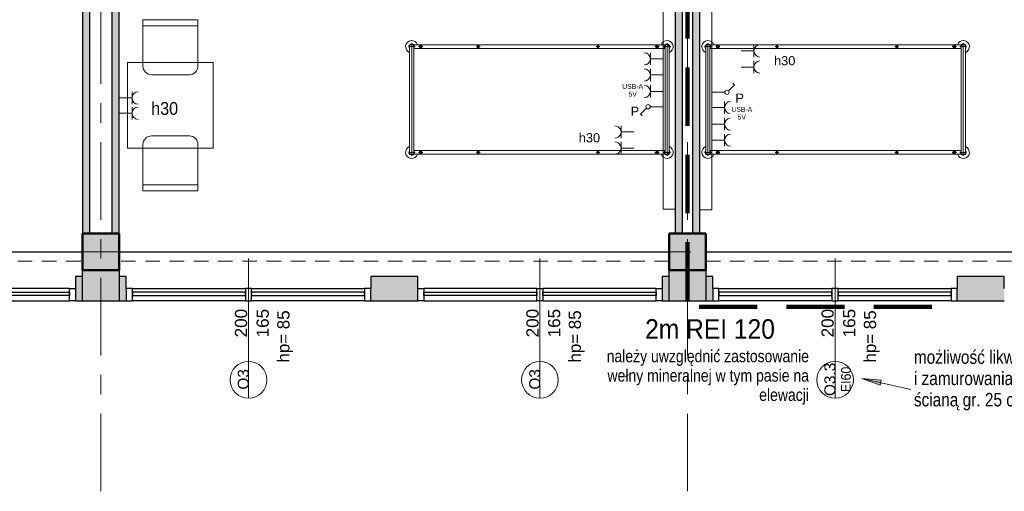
# Model space of a CAD drawing. Header units: centimetres. Extents: x 101 to 4622, y -1383 to 1498.
# Tile 34 of 68: x 2931 to 3736, y -1383 to -997. Entities that reach past the tile are written whole.
import ezdxf

# ---------------------------------------------------------------- set-up
doc = ezdxf.new("R2010")
doc.units = ezdxf.units.CM
for name, pattern in [('Długa kreska', [71.4375, 47.625, -23.8125]), ('Oś', [111.125, 63.5, -15.875, 15.875, -15.875]), ('Ponad', [19.844, 11.9065, -7.9375])]:
    doc.linetypes.add(name, pattern=pattern)
for name, color, linetype, lineweight in [('A-ANNO-NOTE', 131, 'Continuous', 18), ('A-DETL', 90, 'Continuous', 9), ('A-FLOR-OVHD', 1, 'Ponad', 18), ('A-GLAZ', 151, 'Continuous', 25), ('A-GLAZ-IDEN', 152, 'Continuous', 18), ('A-WALL', 113, 'Continuous', 25), ('A-WALL-PATT', 111, 'Continuous', 25), ('E-ELE-QPM-IDEN', 2, 'Continuous', 18), ('E-ELEC-EQPM', 71, 'Continuous', 18), ('G-ANNO-TEXT', 231, 'Continuous', 18), ('I-FURN', 30, 'Continuous', 18), ('Q-SPCQ', 91, 'Continuous', 18), ('S-COLS', 52, 'Continuous', 25), ('S-GRID', 1, 'Continuous', 18)]:
    doc.layers.add(name, color=color, linetype=linetype, lineweight=lineweight)
doc.styles.add('Arial', font='arial.ttf', dxfattribs={"height": 4})
doc.styles.add('Arial Narrow_4', font='ARIALN.TTF', dxfattribs={"height": 11})
doc.styles.add('Arial Narrow_5', font='ARIALN.TTF', dxfattribs={"height": 10})
doc.styles.add('Arial_1', font='arial.ttf', dxfattribs={"height": 7.5})
doc.styles.add('Arial_10', font='arial.ttf', dxfattribs={"height": 0.2})
doc.styles.add('Arial_11', font='arial.ttf', dxfattribs={"height": 9})
doc.styles.add('Arial_12', font='arial.ttf', dxfattribs={"width": 0.9, "height": 8})
doc.styles.add('Arial_13', font='arial.ttf', dxfattribs={"width": 0.9, "height": 10.5})
doc.styles.add('Arial_14', font='arial.ttf', dxfattribs={"width": 0.9, "height": 16})
doc.styles.add('Arial_5', font='arial.ttf', dxfattribs={"height": 10})

# ---------------------------------------------------------------- blocks, each defined once
blk = doc.blocks.new('M_Concrete-Square-Column - 300 x 300mm-1161001-4_piętro II PT - projektowany - PPOŻ B')
at = {"layer": 'S-COLS', "lineweight": 18}
blk.add_hatch(color=254, dxfattribs=at).paths.add_polyline_path([(15, 15), (-15, 15), (-15, -15), (15, -15)], flags=0)
at = {"layer": 'S-COLS', "lineweight": 50}
for p, q in [((15, 15), (-15, 15)), ((-15, 15), (-15, -15)), ((15, -15), (15, 15)), ((-15, -15), (15, -15))]:
    blk.add_line(p, q, dxfattribs=at)
blk = doc.blocks.new('łóżko 195x90 typ FAMED _102039_ - łóżko 195x90 typ FAMED _102039_-832813-4_piętro II PT - projektowany - PPOŻ B')
at = {"layer": 'I-FURN'}
for p, q in [((-45.98, 104.75), (45.97, 104.75)), ((-43.25, 102.02), (-43.25, 107.47)), ((-43.25, 106.45), (43.25, 106.45)), ((43.25, 102.02), (43.25, 107.47)), ((-44.75, 103.1), (-44.75, -102.61)), ((-43.25, 103.05), (43.25, 103.05)), ((-43.25, 94.85), (-43.25, 98.35)), ((-41.75, -102.55), (-41.75, 103.1)), ((41.75, -102.61), (41.75, 103.05)), ((43.25, 94.85), (43.25, 98.35)), ((44.75, 103.1), (44.75, -102.61)), ((-45, 96.6), (-41.5, 96.6)), ((45, 96.6), (41.5, 96.6)), ((-43.25, 49.69), (-43.25, 46.69)), ((43.25, 49.69), (43.25, 46.69)), ((-44.75, 48.19), (-41.75, 48.19)), ((44.75, 48.19), (41.75, 48.19)), ((-43.25, -48.31), (-43.25, -51.31)), ((43.25, -48.31), (43.25, -51.31)), ((-44.75, -49.81), (-41.75, -49.81)), ((44.75, -49.81), (41.75, -49.81)), ((-43.25, -95.18), (-43.25, -98.68)), ((43.25, -95.18), (43.25, -98.68)), ((45.97, -104.25), (-45.98, -104.25)), ((-45, -96.93), (-41.5, -96.93)), ((-43.25, -101.53), (-43.25, -106.98)), ((-43.25, -102.55), (43.25, -102.55)), ((45, -96.93), (41.5, -96.93)), ((43.25, -101.53), (43.25, -106.98)), ((-43.25, -105.95), (43.25, -105.95))]:
    blk.add_line(p, q, dxfattribs=at)
for centre, radius in [((-43.25, 96.6), 1.25), ((-43.25, 96.6), 0.8), ((43.25, 96.6), 1.25), ((43.25, 96.6), 0.8), ((-43.25, 48.19), 1), ((43.25, 48.19), 1), ((-43.25, -49.81), 1), ((43.25, -49.81), 1), ((-43.25, -96.93), 1.25), ((-43.25, -96.93), 0.8), ((43.25, -96.93), 1.25), ((43.25, -96.93), 0.8)]:
    blk.add_circle(centre, radius, dxfattribs=at)
for centre, radius, start, end in [((-43.25, 104.75), 5, 19.87687, 252.5424), ((-43.25, 104.75), 2.23, 49.8221, 312.38874), ((-43.25, 104.75), 1.93, 62.02067, 297.97933), ((-43.25, 104.75), 1.7, 90, 270), ((43.25, 104.75), 5, 287.4576, 160.12313), ((43.25, 104.75), 2.23, 229.8221, 130.1779), ((43.25, 104.75), 1.93, 242.02067, 117.97933), ((43.25, 104.75), 1.7, 270, 90), ((-43.25, -104.25), 5, 107.4576, 340.12313), ((-43.25, -104.25), 2.23, 49.8221, 310.1779), ((-43.25, -104.25), 1.93, 62.02067, 297.97933), ((-43.25, -104.25), 1.7, 90, 270), ((43.25, -104.25), 5, 199.87687, 72.5424), ((43.25, -104.25), 2.23, 229.8221, 130.1779), ((43.25, -104.25), 1.93, 242.02067, 117.97933), ((43.25, -104.25), 1.7, 270, 90)]:
    blk.add_arc(centre, radius, start, end, dxfattribs=at)
blk = doc.blocks.new('łóżko 195x90 typ FAMED _102039_ - łóżko 195x90 typ FAMED _102039_-1233017-4_piętro II PT - projektowany - PPOŻ B')
at = {"layer": 'I-FURN'}
for p, q in [((-43.25, 101.53), (-43.25, 106.98)), ((-43.25, 105.95), (43.25, 105.95)), ((43.25, 101.53), (43.25, 106.98)), ((45.97, 104.25), (-45.98, 104.25)), ((-45, 96.93), (-41.5, 96.93)), ((-44.75, -103.1), (-44.75, 102.61)), ((-43.25, 102.55), (43.25, 102.55)), ((-43.25, 95.18), (-43.25, 98.68)), ((-41.75, 102.55), (-41.75, -103.1)), ((45, 96.93), (41.5, 96.93)), ((41.75, 102.61), (41.75, -103.05)), ((43.25, 95.18), (43.25, 98.68)), ((44.75, -103.1), (44.75, 102.61)), ((-44.75, 49.81), (-41.75, 49.81)), ((-43.25, 48.31), (-43.25, 51.31)), ((44.75, 49.81), (41.75, 49.81)), ((43.25, 48.31), (43.25, 51.31)), ((-44.75, -48.19), (-41.75, -48.19)), ((-43.25, -49.69), (-43.25, -46.69)), ((44.75, -48.19), (41.75, -48.19)), ((43.25, -49.69), (43.25, -46.69)), ((-45, -96.6), (-41.5, -96.6)), ((-43.25, -94.85), (-43.25, -98.35)), ((45, -96.6), (41.5, -96.6)), ((43.25, -94.85), (43.25, -98.35)), ((-43.25, -102.02), (-43.25, -107.47)), ((-43.25, -103.05), (43.25, -103.05)), ((43.25, -102.02), (43.25, -107.47)), ((-45.98, -104.75), (45.97, -104.75)), ((-43.25, -106.45), (43.25, -106.45))]:
    blk.add_line(p, q, dxfattribs=at)
for centre, radius in [((-43.25, 96.93), 1.25), ((-43.25, 96.93), 0.8), ((43.25, 96.93), 1.25), ((43.25, 96.93), 0.8), ((-43.25, 49.81), 1), ((43.25, 49.81), 1), ((-43.25, -48.19), 1), ((43.25, -48.19), 1), ((-43.25, -96.6), 1.25), ((-43.25, -96.6), 0.8), ((43.25, -96.6), 1.25), ((43.25, -96.6), 0.8)]:
    blk.add_circle(centre, radius, dxfattribs=at)
for centre, radius, start, end in [((-43.25, 104.25), 5, 19.87687, 252.5424), ((-43.25, 104.25), 2.23, 49.8221, 310.1779), ((-43.25, 104.25), 1.93, 62.02067, 297.97933), ((-43.25, 104.25), 1.7, 90, 270), ((43.25, 104.25), 5, 287.4576, 160.12313), ((43.25, 104.25), 2.23, 229.8221, 130.1779), ((43.25, 104.25), 1.93, 242.02067, 117.97933), ((43.25, 104.25), 1.7, 270, 90), ((-43.25, -104.75), 5, 107.4576, 340.12313), ((-43.25, -104.75), 2.23, 47.61126, 310.1779), ((-43.25, -104.75), 1.93, 62.02067, 297.97933), ((-43.25, -104.75), 1.7, 90, 270), ((43.25, -104.75), 5, 199.87687, 72.5424), ((43.25, -104.75), 2.23, 229.8221, 130.1779), ((43.25, -104.75), 1.93, 242.02067, 117.97933), ((43.25, -104.75), 1.7, 270, 90)]:
    blk.add_arc(centre, radius, start, end, dxfattribs=at)
blk = doc.blocks.new('krzesło - krzesło-1270919-4_piętro II PT - projektowany - PPOŻ B')
at = {"layer": 'I-FURN'}
for p, q in [((-15.5, 22.5), (15.5, 22.5)), ((-22.5, -22.5), (-22.5, 15.5)), ((22.5, 15.5), (22.5, -22.5)), ((22.5, -17.5), (-22.5, -17.5)), ((22.5, -22.5), (-22.5, -22.5))]:
    blk.add_line(p, q, dxfattribs=at)
for centre, start, end in [((-15.5, 15.5), 90, 180), ((15.5, 15.5), 360, 90)]:
    blk.add_arc(centre, 7, start, end, dxfattribs=at)
blk = doc.blocks.new('Blat - Blat-1285996-4_piętro II PT - projektowany - PPOŻ B')
at = {"layer": 'I-FURN'}
for p, q in [((0, 0), (70, 0)), ((0, -70), (0, 0)), ((70, 0), (70, -70)), ((70, -70), (0, -70))]:
    blk.add_line(p, q, dxfattribs=at)
blk = doc.blocks.new('krzesło - krzesło-823058-4_piętro II PT - projektowany - PPOŻ B')
at = {"layer": 'I-FURN'}
for p, q in [((-22.5, 22.5), (-22.5, -15.5)), ((22.5, 22.5), (-22.5, 22.5)), ((22.5, 17.5), (-22.5, 17.5)), ((22.5, -15.5), (22.5, 22.5)), ((-15.5, -22.5), (15.5, -22.5))]:
    blk.add_line(p, q, dxfattribs=at)
for centre, start, end in [((-15.5, -15.5), 180, 270), ((15.5, -15.5), 270, 0)]:
    blk.add_arc(centre, 7, start, end, dxfattribs=at)
blk = doc.blocks.new('Aluminum_Exterior_Window_-_Double - 200 x 165 cm-1494230-4_piętro II PT - projektowany - PPOŻ B')
at = {"layer": 'A-GLAZ'}
for p, q in [((-137.16, -2.66), (-132.16, -2.66)), ((-137.16, -12.66), (-137.16, -2.66)), ((-132.16, -2.66), (-132.16, -12.66)), ((-39.66, -2.66), (-132.16, -2.66)), ((-132.16, -5.67), (-39.66, -5.67)), ((-132.16, -8.21), (-132.16, -5.67)), ((-39.66, -2.66), (-34.66, -2.66)), ((-39.66, -12.66), (-39.66, -2.66)), ((-39.66, -5.67), (-39.66, -8.21)), ((-34.66, -2.66), (-34.66, -12.66)), ((57.84, -2.66), (-34.66, -2.66)), ((-34.66, -5.67), (57.84, -5.67)), ((-34.66, -8.21), (-34.66, -5.67)), ((57.84, -2.66), (62.84, -2.66)), ((57.84, -12.66), (57.84, -2.66)), ((57.84, -5.67), (57.84, -8.21)), ((62.84, -2.66), (62.84, -12.66)), ((-132.16, -12.66), (-137.16, -12.66)), ((-39.66, -8.21), (-132.16, -8.21)), ((-132.16, -12.66), (-39.66, -12.66)), ((-34.66, -12.66), (-39.66, -12.66)), ((57.84, -8.21), (-34.66, -8.21)), ((-34.66, -12.66), (57.84, -12.66)), ((62.84, -12.66), (57.84, -12.66))]:
    blk.add_line(p, q, dxfattribs=at)
blk = doc.blocks.new('Panel Gazowo Oswietleniowy 2 - Type 1-1482570-4_piętro II PT - projektowany - PPOŻ B')
at = {"layer": 'Q-SPCQ'}
for p, q in [((-112.5, 47.33), (-102.5, 47.33)), ((-107.5, 47.33), (-107.5, 37)), ((-99.33, 47.33), (-89.33, 47.33)), ((-94.33, 47.33), (-94.33, 37)), ((47.5, 47.33), (57.5, 47.33)), ((52.5, 47.33), (52.5, 37)), ((60.67, 47.33), (70.67, 47.33)), ((65.67, 47.33), (65.67, 37)), ((-79.82, 31.43), (-81.13, 30.12)), ((-74.88, 26.48), (-79.82, 31.43)), ((80.18, 31.43), (78.87, 30.12)), ((85.12, 26.48), (80.18, 31.43)), ((-73.64, 13), (-73.64, 23.5)), ((-66.13, 23.33), (-56.13, 23.33)), ((-61.13, 23.33), (-61.13, 13)), ((-52.67, 23.33), (-42.67, 23.33)), ((-47.67, 23.33), (-47.67, 13)), ((-39.5, 23.33), (-29.5, 23.33)), ((-34.5, 23.33), (-34.5, 13)), ((86.36, 13), (86.36, 23.5)), ((93.87, 23.33), (103.87, 23.33)), ((98.87, 23.33), (98.87, 13)), ((107.33, 23.33), (117.33, 23.33)), ((112.33, 23.33), (112.33, 13)), ((120.5, 23.33), (130.5, 23.33)), ((125.5, 23.33), (125.5, 13)), ((-157.5, 3), (-157.5, 13)), ((-157.5, 13), (182.5, 13)), ((182.5, 13), (182.5, 3))]:
    blk.add_line(p, q, dxfattribs=at)
for centre in [(-73.64, 25.25), (86.36, 25.25)]:
    blk.add_circle(centre, 1.75, dxfattribs=at)
for centre, end in [((-107.5, 52.33), 0), ((-94.33, 52.33), 0), ((52.5, 52.33), 0), ((65.67, 52.33), 0), ((-61.13, 28.33), 360), ((-47.67, 28.33), 360), ((-34.5, 28.33), 360), ((98.87, 28.33), 360), ((112.33, 28.33), 360), ((125.5, 28.33), 360)]:
    blk.add_arc(centre, 5, 180, end, dxfattribs=at)
blk = doc.blocks.new('Aluminum_Exterior_Window_-_Double - 200 x 165 cm EI60-1494513-4_piętro II PT - projektowany - PPOŻ B')
at = {"layer": 'A-GLAZ'}
for p, q in [((-132.16, 12.66), (-137.16, 12.66)), ((-137.16, 12.66), (-137.16, 2.66)), ((-132.16, 2.66), (-132.16, 12.66)), ((-132.16, 12.66), (-39.66, 12.66)), ((-39.66, 8.21), (-132.16, 8.21)), ((-132.16, 8.21), (-132.16, 5.67)), ((-34.66, 12.66), (-39.66, 12.66)), ((-39.66, 12.66), (-39.66, 2.66)), ((-39.66, 5.67), (-39.66, 8.21)), ((-34.66, 2.66), (-34.66, 12.66)), ((-34.66, 12.66), (57.84, 12.66)), ((57.84, 8.21), (-34.66, 8.21)), ((-34.66, 8.21), (-34.66, 5.67)), ((62.84, 12.66), (57.84, 12.66)), ((57.84, 12.66), (57.84, 2.66)), ((57.84, 5.67), (57.84, 8.21)), ((62.84, 2.66), (62.84, 12.66)), ((-137.16, 2.66), (-132.16, 2.66)), ((-132.16, 5.67), (-39.66, 5.67)), ((-39.66, 2.66), (-132.16, 2.66)), ((-39.66, 2.66), (-34.66, 2.66)), ((-34.66, 5.67), (57.84, 5.67)), ((57.84, 2.66), (-34.66, 2.66)), ((57.84, 2.66), (62.84, 2.66))]:
    blk.add_line(p, q, dxfattribs=at)
blk = doc.blocks.new('Aluminum_Exterior_Window_-_Double - 200 x 165 cm-1494224-4_piętro II PT - projektowany - PPOŻ B')
at = {"layer": 'A-GLAZ'}
for p, q in [((-132.16, 12.66), (-137.16, 12.66)), ((-137.16, 12.66), (-137.16, 2.66)), ((-132.16, 2.66), (-132.16, 12.66)), ((-132.16, 12.66), (-39.66, 12.66)), ((-39.66, 8.21), (-132.16, 8.21)), ((-132.16, 8.21), (-132.16, 5.67)), ((-34.66, 12.66), (-39.66, 12.66)), ((-39.66, 12.66), (-39.66, 2.66)), ((-39.66, 5.67), (-39.66, 8.21)), ((-34.66, 2.66), (-34.66, 12.66)), ((-34.66, 12.66), (57.84, 12.66)), ((57.84, 8.21), (-34.66, 8.21)), ((-34.66, 8.21), (-34.66, 5.67)), ((62.84, 12.66), (57.84, 12.66)), ((57.84, 12.66), (57.84, 2.66)), ((57.84, 5.67), (57.84, 8.21)), ((62.84, 2.66), (62.84, 12.66)), ((-137.16, 2.66), (-132.16, 2.66)), ((-132.16, 5.67), (-39.66, 5.67)), ((-39.66, 2.66), (-132.16, 2.66)), ((-39.66, 2.66), (-34.66, 2.66)), ((-34.66, 5.67), (57.84, 5.67)), ((57.84, 2.66), (-34.66, 2.66)), ((57.84, 2.66), (62.84, 2.66))]:
    blk.add_line(p, q, dxfattribs=at)
blk = doc.blocks.new('gniazdo elektryczne wielokrotne - 30-1454880-4_piętro II PT - projektowany - PPOŻ B')
at = {"layer": 'E-ELEC-EQPM'}
for p, q in [((17.58, 13.5), (7.42, 13.5)), ((12.5, 13.5), (12.5, 3)), ((30.08, 13.5), (19.92, 13.5)), ((25, 13.5), (25, 3))]:
    blk.add_line(p, q, dxfattribs=at)
for centre in [(12.5, 18.58), (25, 18.58)]:
    blk.add_arc(centre, 5.08, 180, 0, dxfattribs=at)
blk = doc.blocks.new('Okno_LD_typ 100 - --862013-4_piętro II PT - projektowany - PPOŻ B')
at = {"layer": 'A-GLAZ-IDEN'}
blk.add_line((0, 1.892), (0, -0.392), dxfattribs=at)
blk.add_circle((0, -0.092), 0.3, dxfattribs=at)
at = {"layer": 'A-GLAZ-IDEN', "insert": (0.471, 0.663), "char_height": 0.2, "width": 0.48783, "attachment_point": 3, "rotation": 90, "line_spacing_factor": 0.936439, "style": 'Arial_10', "bg_fill": 3, "box_fill_scale": 1.25, "bg_fill_color": 256, "bg_fill_true_color": 13158600, "bg_fill_transparency": 0}
blk.add_mtext('\\pxqr,t6.35,12.7,19.05,25.4,31.75,38.1,44.45,50.8,57.15,63.5,69.85,76.2,82.55,88.9,95.25,101.6,107.95,114.3,120.65,127,133.35,139.7,146.05,152.4,158.75,165.1,171.45,177.8,184.15,190.5,196.85,203.2;{hp= }', dxfattribs=at)

msp = doc.modelspace()

# ---------------------------------------------------------------- hatches: boundary and pattern name
at = {"layer": 'A-WALL-PATT'}
for points in [[(3473.04, -1172.38), (3473.04, -602.38), (3467.04, -602.38), (3467.04, -1172.38)], [(3487.04, -1172.38), (3487.04, -602.38), (3481.04, -602.38), (3481.04, -1172.38)], [(2988.04, -1172.38), (2988.04, -775.38), (2982.04, -775.38), (2982.04, -1172.38)], [(3012.04, -1172.38), (3012.04, -775.38), (3006.04, -775.38), (3006.04, -1172.38)], [(2982.04, -1227.38), (3012.04, -1227.38), (3012.04, -1202.38), (2982.04, -1202.38)], [(3462.04, -1227.38), (3492.04, -1227.38), (3492.04, -1202.38), (3462.04, -1202.38)]]:
    msp.add_hatch(color=9, dxfattribs=at).paths.add_polyline_path(points, flags=0)
h = msp.add_hatch(color=9, dxfattribs=at)
h.paths.add_polyline_path([(2537.79, -1227.38), (2537.79, -1207.38), (2532.04, -1207.38), (2532.04, -1227.38)], flags=0)
h.paths.add_polyline_path([(2737.79, -1227.38), (2776.29, -1227.38), (2776.29, -1207.38), (2737.79, -1207.38), (2737.79, -1217.38)], flags=0)
h.paths.add_polyline_path([(2976.29, -1227.38), (2982.04, -1227.38), (2982.04, -1207.38), (2976.29, -1207.38), (2976.29, -1217.38)], flags=0)
h = msp.add_hatch(color=9, dxfattribs=at)
h.paths.add_polyline_path([(3012.04, -1227.38), (3017.79, -1227.38), (3017.79, -1207.38), (3012.04, -1207.38), (3012.04, -1217.38)], flags=0)
h.paths.add_polyline_path([(3256.29, -1227.38), (3256.29, -1207.38), (3217.79, -1207.38), (3217.79, -1227.38)], flags=0)
h.paths.add_polyline_path([(3456.29, -1227.38), (3462.04, -1227.38), (3462.04, -1207.38), (3456.29, -1207.38), (3456.29, -1217.38)], flags=0)
h = msp.add_hatch(color=9, dxfattribs=at)
h.paths.add_polyline_path([(3492.04, -1227.38), (3497.79, -1227.38), (3497.79, -1207.38), (3492.04, -1207.38), (3492.04, -1217.38)], flags=0)
h.paths.add_polyline_path([(3736.29, -1227.38), (3736.29, -1207.38), (3697.79, -1207.38), (3697.79, -1227.38)], flags=0)
h.paths.add_polyline_path([(3936.29, -1227.38), (3942.04, -1227.38), (3942.04, -1207.38), (3936.29, -1207.38), (3936.29, -1217.38)], flags=0)

# ---------------------------------------------------------------- linework, layer by layer
at = {"layer": 'A-DETL', "linetype": 'Długa kreska', "lineweight": 100}
for p in [(3477.04, -536.38), (3677.04, -1232.38)]:
    msp.add_line(p, (3477.04, -1232.38), dxfattribs=at)
at = {"layer": 'A-FLOR-OVHD'}
for p, q in [((2532.04, -1194.88), (2982.04, -1194.88)), ((3462.04, -1194.88), (3012.04, -1194.88)), ((3492.04, -1194.88), (3942.04, -1194.88))]:
    msp.add_line(p, q, dxfattribs=at)
at = {"layer": 'A-WALL'}
for p, q in [((3467.04, -602.38), (3467.04, -1172.38)), ((3473.04, -1172.38), (3473.04, -602.38)), ((3481.04, -602.38), (3481.04, -1172.38)), ((3487.04, -1172.38), (3487.04, -602.38)), ((2982.04, -763.38), (2982.04, -1172.38)), ((3012.04, -1172.38), (3012.04, -763.38)), ((2988.04, -1172.38), (2988.04, -775.38)), ((3006.04, -775.38), (3006.04, -1172.38)), ((2644.54, -1187.38), (2982.04, -1187.38)), ((3012.04, -1187.38), (3462.04, -1187.38)), ((3492.04, -1187.38), (3936.29, -1187.38)), ((2982.04, -1207.38), (2976.29, -1207.38)), ((2976.29, -1207.38), (2976.29, -1217.38)), ((2982.04, -1227.38), (2982.04, -1202.38)), ((3012.04, -1202.38), (3012.04, -1227.38)), ((3017.79, -1207.38), (3012.04, -1207.38)), ((3017.79, -1217.38), (3017.79, -1207.38)), ((3256.29, -1207.38), (3217.79, -1207.38)), ((3217.79, -1207.38), (3217.79, -1217.38)), ((3256.29, -1217.38), (3256.29, -1207.38)), ((3462.04, -1207.38), (3456.29, -1207.38)), ((3456.29, -1207.38), (3456.29, -1217.38)), ((3462.04, -1227.38), (3462.04, -1202.38)), ((3492.04, -1202.38), (3492.04, -1227.38)), ((3497.79, -1207.38), (3492.04, -1207.38)), ((3497.79, -1217.38), (3497.79, -1207.38)), ((3736.29, -1207.38), (3697.79, -1207.38)), ((3697.79, -1207.38), (3697.79, -1217.38)), ((3736.29, -1217.38), (3736.29, -1207.38)), ((2976.29, -1227.38), (3017.79, -1227.38)), ((3217.79, -1227.38), (3256.29, -1227.38)), ((3456.29, -1227.38), (3497.79, -1227.38)), ((3697.79, -1227.38), (3736.29, -1227.38))]:
    msp.add_line(p, q, dxfattribs=at)
at = {"layer": 'S-GRID', "linetype": 'Oś'}
for p, q in [((2997.04, -1383.2), (2997.04, 1438.12)), ((3477.04, -1383.2), (3477.04, 1438.12)), ((4591.09, -1187.38), (1467.04, -1187.38))]:
    msp.add_line(p, q, dxfattribs=at)

# ---------------------------------------------------------------- block references
at = {"layer": 'A-GLAZ'}
for p in [(2913.45, -1214.72), (3393.45, -1214.72)]:
    msp.add_blockref('Aluminum_Exterior_Window_-_Double - 200 x 165 cm-1494230-4_piętro II PT - projektowany - PPOŻ B', p, dxfattribs=at)
at = {"layer": 'A-GLAZ', "rotation": 180}
for name, p in [('Aluminum_Exterior_Window_-_Double - 200 x 165 cm-1494224-4_piętro II PT - projektowany - PPOŻ B', (3080.63, -1214.72)), ('Aluminum_Exterior_Window_-_Double - 200 x 165 cm EI60-1494513-4_piętro II PT - projektowany - PPOŻ B', (3560.63, -1214.72))]:
    msp.add_blockref(name, p, dxfattribs=at)
at = {"layer": 'E-ELEC-EQPM', "rotation": 270.0000000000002}
msp.add_blockref('gniazdo elektryczne wielokrotne - 30-1454880-4_piętro II PT - projektowany - PPOŻ B', (3009.04, -1048.88), dxfattribs=at)
at = {"layer": 'I-FURN'}
for name, p, rotation in [('krzesło - krzesło-1270919-4_piętro II PT - projektowany - PPOŻ B', (3053.93, -1019.88), 180), ('łóżko 195x90 typ FAMED _102039_ - łóżko 195x90 typ FAMED _102039_-1233017-4_piętro II PT - projektowany - PPOŻ B', (3355.6, -1062.63), 89.99999999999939), ('łóżko 195x90 typ FAMED _102039_ - łóżko 195x90 typ FAMED _102039_-832813-4_piętro II PT - projektowany - PPOŻ B', (3598.49, -1062.63), 90.0000000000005), ('Blat - Blat-1285996-4_piętro II PT - projektowany - PPOŻ B', (3088.93, -1102.38), 180), ('krzesło - krzesło-823058-4_piętro II PT - projektowany - PPOŻ B', (3053.93, -1114.88), 180)]:
    msp.add_blockref(name, p, dxfattribs=dict(at, rotation=rotation))
at = {"layer": 'Q-SPCQ'}
for p, rotation in [((3470.04, -994.88), 90.00000000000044), ((3484.04, -970.38), 270.0000000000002)]:
    msp.add_blockref('Panel Gazowo Oswietleniowy 2 - Type 1-1482570-4_piętro II PT - projektowany - PPOŻ B', p, dxfattribs=dict(at, rotation=rotation))
at = {"layer": 'S-COLS', "lineweight": 18, "rotation": 270.0000000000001}
for p in [(2997.04, -1187.38), (3477.04, -1187.38)]:
    msp.add_blockref('M_Concrete-Square-Column - 300 x 300mm-1161001-4_piętro II PT - projektowany - PPOŻ B', p, dxfattribs=at)

# ---------------------------------------------------------------- texts
at = {"layer": 'A-ANNO-NOTE', "insert": (3434.01, -1075.92), "char_height": 7.5, "width": 7.373, "attachment_point": 8, "line_spacing_factor": 0.936439, "style": 'Arial_1'}
msp.add_mtext('\\pxqc,t8.46667,16.93333,25.4,33.86667,42.33333,50.8,59.26667,67.73333,76.2,84.66667,93.13333,101.6,110.06667,118.53333,127,135.46667,143.93333,152.4,160.86667,169.33333,177.8,186.26667,194.73333,203.2,211.66667,220.13333,228.6,237.06667,245.53333,254,262.46667,270.93333;{P}', dxfattribs=at)
at = {"layer": 'E-ELE-QPM-IDEN', "insert": (3049.19, -1069.99), "char_height": 10.5, "width": 22.635, "attachment_point": 5, "line_spacing_factor": 0.936439, "style": 'Arial_13'}
msp.add_mtext('\\pxqc,t5.35714,10.71429,16.07143,21.42857,26.78571,32.14286,37.5,42.85714,48.21429,53.57143,58.92857,64.28571,69.64286,75,80.35714,85.71429,91.07143,96.42857,101.78571,107.14286,112.5,117.85714,123.21429,128.57143,133.92857,139.28571,144.64286,150,155.35714,160.71429,166.07143,171.42857;{h30}', dxfattribs=at)
at = {"layer": 'G-ANNO-TEXT', "color": 1}
for s, insert, char_height, width, attachment_point, line_spacing_factor, style in [('\\pxt3.57188,7.14375,10.71563,14.2875,17.85938,21.43125,25.00313,28.575,32.14688,35.71875,39.29063,42.8625,46.43438,50.00625,53.57813,57.15,60.72188,64.29375,67.86563,71.4375,75.00938,78.58125,82.15313,85.725,89.29688,92.86875,96.44063,100.0125,103.58438,107.15625,110.72813,114.3;{2m REI 120}', (3442.36, -1242.37), 16, 115.2, 1, 0.936439, 'Arial_14'), ('\\pt63.5,127,190.5,254,317.5,381,444.5,508,571.5,635,698.5,762,825.5,889,952.5,1016,1079.5,1143,1206.5,1270,1333.5,1397,1460.5,1524,1587.5,1651,1714.5,1778,1841.5,1905,1968.5,2032;należy uwzględnić zastosowanie wełny mineralnej w tym pasie na elewacji', (3576.44, -1267.6), 10, 196.45, 3, 0.949189, 'Arial Narrow_5')]:
    msp.add_mtext(s, dxfattribs=dict(at, insert=insert, char_height=char_height, width=width, attachment_point=attachment_point, line_spacing_factor=line_spacing_factor, style=style))
at = {"layer": 'G-ANNO-TEXT', "color": 7, "insert": (3662.27, -1267.89), "char_height": 11, "width": 183.25, "attachment_point": 1, "line_spacing_factor": 0.949189, "style": 'Arial Narrow_4'}
msp.add_mtext('\\pt63.50003,126.99995,190.49998,254.00001,317.50004,380.99996,444.49999,508.00002,571.50005,634.99997,698.5,762.00003,825.49995,888.99998,952.50001,1016.00004,1079.49996,1142.99999,1206.50002,1270.00005,1333.49997,1397,1460.50003,1523.99995,1587.49998,1651.00001,1714.50004,1777.99996,1841.49999,1905.00002,1968.50005,2031.99997;możliwość likwidacji okna \\Pi zamurowania otworu \\Pścianą gr. 25 cm', dxfattribs=at)

# ---------------------------------------------------------------- next in the draw order: block references
at = {"layer": 'A-GLAZ-IDEN', "xscale": 49.99999999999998, "yscale": 49.99999999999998, "zscale": 49.99999999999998}
for p in [(3117.79, -1287.4), (3356.29, -1287.4), (3597.79, -1287.4)]:
    msp.add_blockref('Okno_LD_typ 100 - --862013-4_piętro II PT - projektowany - PPOŻ B', p, dxfattribs=at)

# ---------------------------------------------------------------- next in the draw order: texts
at = {"layer": 'A-ANNO-NOTE', "line_spacing_factor": 0.936439, "bg_fill": 3, "box_fill_scale": 1.25, "bg_fill_color": 256, "bg_fill_true_color": 13158600, "bg_fill_transparency": 0}
for s, insert, char_height, width, attachment_point, style in [('\\pxt8.46667,16.93333,25.4,33.86667,42.33333,50.8,59.26667,67.73333,76.2,84.66667,93.13333,101.6,110.06667,118.53333,127,135.46667,143.93333,152.4,160.86667,169.33333,177.8,186.26667,194.73333,203.2,211.66667,220.13333,228.6,237.06667,245.53333,254,262.46667,270.93333;{h30}', (3547.84, -1027.15), 7.5, 18.382, 1, 'Arial_1'), ('\\pxqc,t15.875,31.75,47.625,63.5,79.375,95.25,111.125,127,142.875,158.75,174.625,190.5,206.375,222.25,238.125,254,269.875,285.75,301.625,317.5,333.375,349.25,365.125,381,396.875,412.75,428.625,444.5,460.375,476.25,492.125,508;{USB-A\\P5V}', (3432.22, -1060.24), 4, 16.7155, 8, 'Arial'), ('\\pxqc,t15.875,31.75,47.625,63.5,79.375,95.25,111.125,127,142.875,158.75,174.625,190.5,206.375,222.25,238.125,254,269.875,285.75,301.625,317.5,333.375,349.25,365.125,381,396.875,412.75,428.625,444.5,460.375,476.25,492.125,508;{USB-A\\P5V}', (3521.51, -1079.03), 4, 16.7155, 8, 'Arial'), ('\\pxt8.46667,16.93333,25.4,33.86667,42.33333,50.8,59.26667,67.73333,76.2,84.66667,93.13333,101.6,110.06667,118.53333,127,135.46667,143.93333,152.4,160.86667,169.33333,177.8,186.26667,194.73333,203.2,211.66667,220.13333,228.6,237.06667,245.53333,254,262.46667,270.93333;{h30}', (3388.04, -1090.18), 7.5, 18.382, 1, 'Arial_1')]:
    msp.add_mtext(s, dxfattribs=dict(at, insert=insert, char_height=char_height, width=width, attachment_point=attachment_point, style=style))

# ---------------------------------------------------------------- next in the draw order: hatches: boundary and pattern name
at = {"layer": 'G-ANNO-TEXT'}
msp.add_hatch(color=250, dxfattribs=at).paths.add_polyline_path([(3619.59, -1290.96), (3634.65, -1296.4), (3635.55, -1292.32)], flags=0)

# ---------------------------------------------------------------- next in the draw order: linework, layer by layer
at = {"layer": 'G-ANNO-TEXT', "color": 250}
for p, q in [((3619.59, -1290.96), (3634.65, -1296.4)), ((3635.55, -1292.32), (3619.59, -1290.96)), ((3619.59, -1290.96), (3659.77, -1299.78)), ((3634.65, -1296.4), (3635.55, -1292.32))]:
    msp.add_line(p, q, dxfattribs=at)

# ---------------------------------------------------------------- next in the draw order: texts
at = {"layer": 'A-ANNO-NOTE', "insert": (3519.72, -1065.21), "char_height": 7.5, "width": 7.373, "attachment_point": 8, "line_spacing_factor": 0.936439, "style": 'Arial_1'}
msp.add_mtext('\\pxqc,t8.46667,16.93333,25.4,33.86667,42.33333,50.8,59.26667,67.73333,76.2,84.66667,93.13333,101.6,110.06667,118.53333,127,135.46667,143.93333,152.4,160.86667,169.33333,177.8,186.26667,194.73333,203.2,211.66667,220.13333,228.6,237.06667,245.53333,254,262.46667,270.93333;{P}', dxfattribs=at)
at = {"layer": 'A-GLAZ-IDEN', "rotation": 90, "line_spacing_factor": 0.936439}
for s, insert, char_height, width, attachment_point, style in [('\\pxqc,t6.35,12.7,19.05,25.4,31.75,38.1,44.45,50.8,57.15,63.5,69.85,76.2,82.55,88.9,95.25,101.6,107.95,114.3,120.65,127,133.35,139.7,146.05,152.4,158.75,165.1,171.45,177.8,184.15,190.5,196.85,203.2;{200}', (3111.73, -1245.59), 10, 24.15, 5, 'Arial_5'), ('\\pxqc,t6.35,12.7,19.05,25.4,31.75,38.1,44.45,50.8,57.15,63.5,69.85,76.2,82.55,88.9,95.25,101.6,107.95,114.3,120.65,127,133.35,139.7,146.05,152.4,158.75,165.1,171.45,177.8,184.15,190.5,196.85,203.2;{165}', (3129.45, -1245.59), 10, 24.15, 5, 'Arial_5'), ('\\pxt6.35,12.7,19.05,25.4,31.75,38.1,44.45,50.8,57.15,63.5,69.85,76.2,82.55,88.9,95.25,101.6,107.95,114.3,120.65,127,133.35,139.7,146.05,152.4,158.75,165.1,171.45,177.8,184.15,190.5,196.85,203.2;{85}', (3141.35, -1250.65), 10, 16.2, 1, 'Arial_5'), ('\\pxqc,t6.35,12.7,19.05,25.4,31.75,38.1,44.45,50.8,57.15,63.5,69.85,76.2,82.55,88.9,95.25,101.6,107.95,114.3,120.65,127,133.35,139.7,146.05,152.4,158.75,165.1,171.45,177.8,184.15,190.5,196.85,203.2;{200}', (3350.23, -1245.59), 10, 24.15, 5, 'Arial_5'), ('\\pxqc,t6.35,12.7,19.05,25.4,31.75,38.1,44.45,50.8,57.15,63.5,69.85,76.2,82.55,88.9,95.25,101.6,107.95,114.3,120.65,127,133.35,139.7,146.05,152.4,158.75,165.1,171.45,177.8,184.15,190.5,196.85,203.2;{165}', (3367.95, -1245.59), 10, 24.15, 5, 'Arial_5'), ('\\pxt6.35,12.7,19.05,25.4,31.75,38.1,44.45,50.8,57.15,63.5,69.85,76.2,82.55,88.9,95.25,101.6,107.95,114.3,120.65,127,133.35,139.7,146.05,152.4,158.75,165.1,171.45,177.8,184.15,190.5,196.85,203.2;{85}', (3379.85, -1250.65), 10, 16.2, 1, 'Arial_5'), ('\\pxqc,t6.35,12.7,19.05,25.4,31.75,38.1,44.45,50.8,57.15,63.5,69.85,76.2,82.55,88.9,95.25,101.6,107.95,114.3,120.65,127,133.35,139.7,146.05,152.4,158.75,165.1,171.45,177.8,184.15,190.5,196.85,203.2;{200}', (3591.73, -1245.59), 10, 24.15, 5, 'Arial_5'), ('\\pxqc,t6.35,12.7,19.05,25.4,31.75,38.1,44.45,50.8,57.15,63.5,69.85,76.2,82.55,88.9,95.25,101.6,107.95,114.3,120.65,127,133.35,139.7,146.05,152.4,158.75,165.1,171.45,177.8,184.15,190.5,196.85,203.2;{165}', (3609.45, -1245.59), 10, 24.15, 5, 'Arial_5'), ('\\pxt6.35,12.7,19.05,25.4,31.75,38.1,44.45,50.8,57.15,63.5,69.85,76.2,82.55,88.9,95.25,101.6,107.95,114.3,120.65,127,133.35,139.7,146.05,152.4,158.75,165.1,171.45,177.8,184.15,190.5,196.85,203.2;{85}', (3621.35, -1250.65), 10, 16.2, 1, 'Arial_5'), ('\\pxqc,t7.05556,14.11111,21.16667,28.22222,35.27778,42.33333,49.38889,56.44444,63.5,70.55556,77.61111,84.66667,91.72222,98.77778,105.83333,112.88889,119.94444,127,134.05556,141.11111,148.16667,155.22222,162.27778,169.33333,176.38889,183.44444,190.5,197.55556,204.61111,211.66667,218.72222,225.77778;{O3.3}', (3593.6, -1291.62), 9, 27.15, 5, 'Arial_11'), ('\\pxqc,t7.05556,14.11111,21.16667,28.22222,35.27778,42.33333,49.38889,56.44444,63.5,70.55556,77.61111,84.66667,91.72222,98.77778,105.83333,112.88889,119.94444,127,134.05556,141.11111,148.16667,155.22222,162.27778,169.33333,176.38889,183.44444,190.5,197.55556,204.61111,211.66667,218.72222,225.77778;{O3}', (3113.6, -1291.6), 9, 16.85, 5, 'Arial_11'), ('\\pxqc,t7.05556,14.11111,21.16667,28.22222,35.27778,42.33333,49.38889,56.44444,63.5,70.55556,77.61111,84.66667,91.72222,98.77778,105.83333,112.88889,119.94444,127,134.05556,141.11111,148.16667,155.22222,162.27778,169.33333,176.38889,183.44444,190.5,197.55556,204.61111,211.66667,218.72222,225.77778;{O3}', (3352.1, -1291.6), 9, 16.85, 5, 'Arial_11'), ('\\pxqc,t7.14375,14.2875,21.43125,28.575,35.71875,42.8625,50.00625,57.15,64.29375,71.4375,78.58125,85.725,92.86875,100.0125,107.15625,114.3,121.44375,128.5875,135.73125,142.875,150.01875,157.1625,164.30625,171.45,178.59375,185.7375,192.88125,200.025,207.16875,214.3125,221.45625,228.6;{EI60}', (3606.72, -1291.61), 8, 21.15, 5, 'Arial_12')]:
    msp.add_mtext(s, dxfattribs=dict(at, insert=insert, char_height=char_height, width=width, attachment_point=attachment_point, style=style))

doc.saveas('drawing.dxf')
